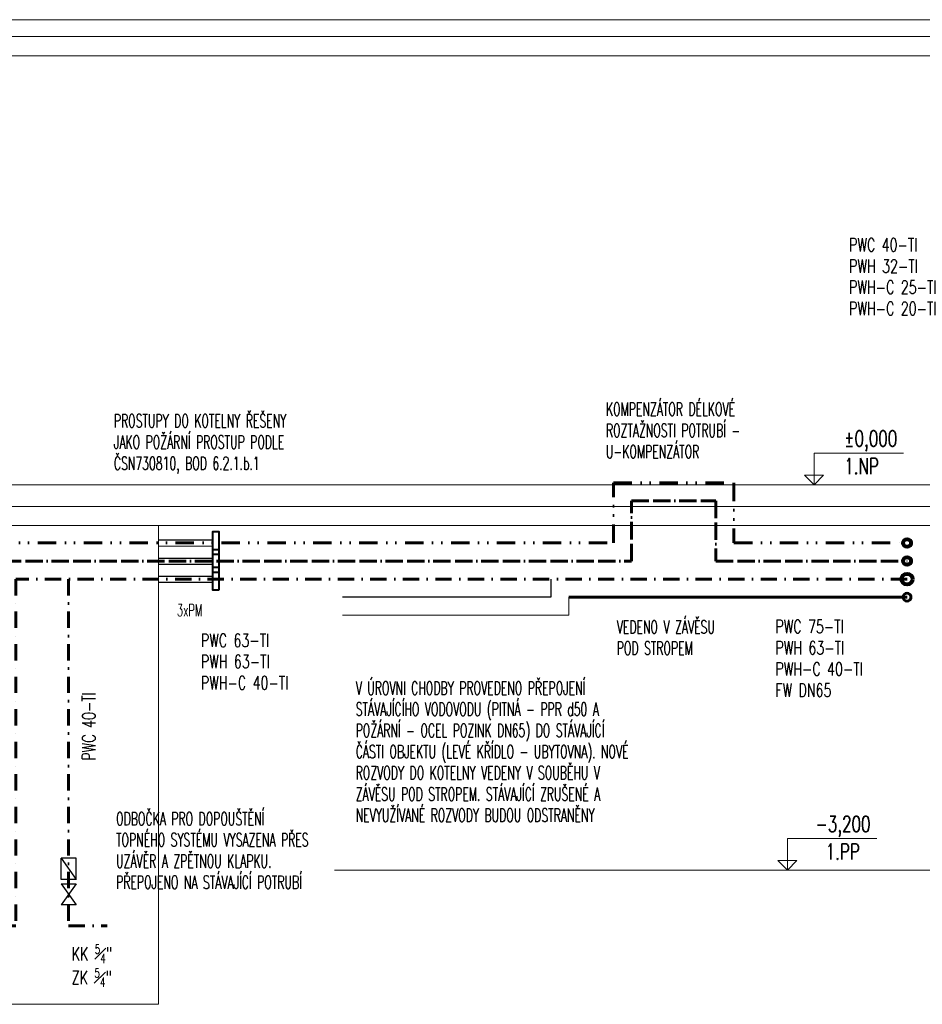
# Model space of a CAD drawing. Header units: millimetres. Extents: x -1254123 to -427507, y -785337 to -378997.
# Tile 13 of 33: x -635761 to -628267, y -406613 to -398439. Entities that reach past the tile are written whole.
import ezdxf
from ezdxf.enums import TextEntityAlignment as Align

# ---------------------------------------------------------------- set-up
doc = ezdxf.new("R2010")
doc.units = ezdxf.units.MM
doc.header["$LTSCALE"] = 300
for name, pattern in [('ACAD_ISO11W100', [33, 12, -3, 12, -3, 0, -3]), ('DASHDOT', [1, 0.5, -0.25, 0, -0.25]), ('DIVIDE', [31.75, 12.7, -6.35, 0, -6.35, 0, -6.35])]:
    doc.linetypes.add(name, pattern=pattern)
doc.layers.get('0').update_dxf_attribs({"lineweight": 9})
doc.layers.add('Voda pitná stávající', color=7, linetype='Voda pitná stávající', true_color=0x3137f2)
for name, color, linetype, lineweight in [('ZTI-PLYN 20kPa', 30, 'Plyn_rozvod', 50), ('ZTI-PV-potrubí', 132, 'Voda bez rozlišení', 60), ('ZTI-PV-stoupačka - potrubí', 132, 'Continuous', 60), ('ZTI-V-CV', 220, 'ACAD_ISO11W100', 60), ('ZTI-V-CV-stoupačka - potrubí', 220, 'Continuous', 80), ('ZTI-V-other', 150, 'Continuous', 30), ('ZTI-V-popis', 151, 'Continuous', 15), ('ZTI-V-SV', 170, 'DASHDOT', 60), ('ZTI-V-SV-stoupačka - potrubí', 170, 'Continuous', 80), ('ZTI-V-TV', 10, 'DIVIDE', 60), ('ZTI-V-TV-stoupačka - potrubí', 10, 'Continuous', 80)]:
    doc.layers.add(name, color=color, linetype=linetype, lineweight=lineweight)
doc.layers.add('ZTI-požár manžety', color=7, linetype='Continuous', lineweight=40, true_color=0xb82e00)
doc.styles.add('RomanS', font='romans.shx', dxfattribs={"width": 0.8})
doc.styles.add('simplex6', font='simplex.shx', dxfattribs={"width": 0.6})
doc.linetypes.add('Plyn_rozvod', pattern='A,35,-15,[127,cadkon.shx,S=5,R=0,X=0,Y=0],-15', length=65)
doc.linetypes.add('Voda bez rozlišení', pattern='A,7,-3,7,-3,[1,site.shx,S=1,R=0,X=0,Y=0],-10', length=30)
doc.linetypes.add('Voda pitná stávající', pattern='A,23,[2,site.shx,S=1,R=0,X=0,Y=0],-7', length=30)

# ---------------------------------------------------------------- blocks, each defined once
blk = doc.blocks.new('ventil')
for p, q in [((62.5, 87.5), (-62.5, 87.5)), ((-62.5, -87.5), (62.5, 87.5)), ((62.5, -87.5), (-62.5, 87.5)), ((-62.5, -87.5), (62.5, -87.5))]:
    blk.add_line(p, q)

msp = doc.modelspace()

# ---------------------------------------------------------------- linework, layer by layer
for p, q in [((-629164.9, -402036.4), (-629164.9, -402298.9)), ((-628423.1, -402036.4), (-629164.9, -402036.4)), ((-629086.2, -402220.1), (-629243.7, -402220.1)), ((-629164.9, -402298.9), (-629243.7, -402220.1)), ((-629086.2, -402220.1), (-629164.9, -402298.9)), ((-629386.6, -405236.4), (-629386.6, -405498.9)), ((-628644.8, -405236.4), (-629386.6, -405236.4)), ((-629307.9, -405420.1), (-629465.4, -405420.1)), ((-629386.6, -405498.9), (-629465.4, -405420.1)), ((-629307.9, -405420.1), (-629386.6, -405498.9))]:
    msp.add_line(p, q)
for points in [[(-648333.6, -398438.9), (-529819.8, -398438.9)], [(-648333.6, -398578.9), (-529819.8, -398578.9)], [(-648333.6, -398738.9), (-529819.8, -398738.9)], [(-648333.6, -402298.9), (-529819.8, -402298.9)], [(-648333.6, -402478.9), (-529819.8, -402478.9)], [(-648333.6, -402638.9), (-529819.8, -402638.9)], [(-634608, -405498.9), (-565230.8, -405498.9)]]:
    msp.add_lwpolyline(points)
at = {"layer": 'Voda pitná stávající', "ltscale": 0.15}
msp.add_lwpolyline([(-631351.6, -403082.7), (-631351.6, -403232.7), (-633082, -403232.7)], dxfattribs=at)
at = {"layer": 'ZTI-PLYN 20kPa', "lineweight": 15, "ltscale": 0.02, "const_width": 1}
msp.add_lwpolyline([(-626417.7, -402782.7), (-626417.7, -405207.3), (-628393.5, -405207.3), (-628393.5, -402782.7)], dxfattribs=at)
at = {"layer": 'ZTI-požár manžety'}
for points in [[(-634107.2, -402877.5), (-634158, -402877.5), (-634158, -402687.9), (-634107.2, -402687.9)], [(-634107.2, -403027.5), (-634158, -403027.5), (-634158, -402837.9), (-634107.2, -402837.9)], [(-634107.2, -403173.7), (-634158, -403173.7), (-634158, -402984.1), (-634107.2, -402984.1)]]:
    msp.add_lwpolyline(points, close=True, dxfattribs=at)
at = {"layer": 'ZTI-PV-potrubí', "ltscale": 0.1}
msp.add_lwpolyline([(-628393.5, -403232.7), (-631201.6, -403232.7)], dxfattribs=at)
at = {"layer": 'ZTI-PV-potrubí', "lineweight": 15, "ltscale": 0.06}
for points in [[(-631201.6, -403232.7), (-631201.6, -403382.7)], [(-631201.6, -403382.7), (-633082, -403382.7)]]:
    msp.add_lwpolyline(points, dxfattribs=at)
at = {"layer": 'ZTI-PV-stoupačka - potrubí', "ltscale": 25}
msp.add_circle((-628393.5, -403232.7), 32.5, dxfattribs=at)
at = {"layer": 'ZTI-V-CV', "ltscale": 0.04}
for points in [[(-630680.5, -402932.7), (-630680.5, -402432.7), (-629980.5, -402432.7), (-629980.5, -402932.7)], [(-629980.5, -402932.7), (-628393.5, -402932.7)]]:
    msp.add_lwpolyline(points, dxfattribs=at)
at = {"layer": 'ZTI-V-CV-stoupačka - potrubí', "ltscale": 25}
msp.add_circle((-628393.5, -402932.7), 32.5, dxfattribs=at)
at = {"layer": 'ZTI-V-other'}
for points in [[(-634608, -402757.7), (-634158, -402758.1)], [(-634608, -402807.7), (-634158, -402808.1)], [(-634608, -402907.7), (-634158, -402908.1)], [(-634608, -402957.7), (-634158, -402958.1)], [(-634608, -403057.7), (-634158, -403058.1)], [(-634608, -403107.7), (-634158, -403108.1)], [(-635291.8, -405575.6), (-635291.8, -405400.6), (-635416.8, -405400.6), (-635291.8, -405575.6), (-635416.8, -405575.6), (-635416.8, -405400.6)]]:
    msp.add_lwpolyline(points, dxfattribs=at)
at = {"layer": 'ZTI-V-SV', "ltscale": 0.9}
msp.add_lwpolyline([(-635354.3, -403082.7), (-635354.3, -405962.1), (-635034.2, -405962.1)], dxfattribs=at)
at = {"layer": 'ZTI-V-SV-stoupačka - potrubí', "ltscale": 25}
msp.add_circle((-628393.5, -403082.7), 45, dxfattribs=at)
at = {"layer": 'ZTI-V-TV', "ltscale": 0.04}
for points in [[(-630830.5, -402782.7), (-630830.5, -402282.7), (-629830.5, -402282.7), (-629830.5, -402782.7)], [(-635991.6, -403216.8), (-635991.6, -402782.7), (-630830.5, -402782.7)], [(-629830.5, -402782.7), (-628393.5, -402782.7)]]:
    msp.add_lwpolyline(points, dxfattribs=at)
at = {"layer": 'ZTI-V-TV-stoupačka - potrubí', "ltscale": 25}
msp.add_circle((-628393.5, -402782.7), 32.5, dxfattribs=at)

# ---------------------------------------------------------------- block references
at = {"layer": 'ZTI-V-other', "xscale": -1, "rotation": 180}
msp.add_blockref('ventil', (-635354.3, -405699.2), dxfattribs=at)

# ---------------------------------------------------------------- texts
at = {"style": 'RomanS', "width": 0.7}
for s, p in [('%%P0,000', (-628475.2, -401981.2)), ('1.NP ', (-628564.5, -402210.6)), ('-3,200', (-628696.8, -405181.2)), ('1.PP', (-628786.2, -405410.6))]:
    msp.add_text(s, height=131.25, rotation=360, dxfattribs=at).set_placement(p, align=Align.RIGHT)
at = {"layer": 'ZTI-V-popis', "char_height": 110, "line_spacing_factor": 0.96, "style": 'simplex6', "bg_fill": 3, "box_fill_scale": 1.1, "bg_fill_color": 256, "bg_fill_transparency": 13394764}
for s, insert, width, attachment_point in [('{\\W0.7;PWC 40-TI\\PPWH 32-TI\\PPWH-C 25-TI\\PPWH-C 20-TI}', (-628875, -400253.1, 0.5), 796.767, 1), ('\\A1;PROSTUPY DO KOTELNY ŘEŠENY JAKO POŽÁRNÍ PROSTUP PODLE ČSN730810, BOD 6.2.1.b.1 ', (-634978.8, -402210.2, 2800.5), 1679.386, 7), ('KOMPENZÁTOR DÉLKOVÉ ROZTAŽNOSTI POTRUBÍ - U-KOMPENZÁTOR', (-630893.6, -402079.9), 1207.957, 7), ('{\\W0.7;PWC 63-TI\\PPWH 63-TI\\PPWH-C 40-TI}', (-634256.5, -403536.3), 796.767, 1)]:
    msp.add_mtext(s, dxfattribs=dict(at, insert=insert, width=width, attachment_point=attachment_point))

# ---------------------------------------------------------------- next in the draw order: texts
at = {"layer": 'ZTI-V-popis', "char_height": 110, "attachment_point": 1, "line_spacing_factor": 0.96, "style": 'simplex6', "bg_fill": 3, "box_fill_scale": 1.1, "bg_fill_color": 256, "bg_fill_transparency": 13394764}
for s, insert, width in [('V ÚROVNI CHODBY PROVEDENO PŘEPOJENÍ STÁVAJÍCÍHO VODOVODU (PITNÁ - PPR d50 A POŽÁRNÍ - OCEL POZINK DN65) DO STÁVAJÍCÍ ČÁSTI OBJEKTU (LEVÉ KŘÍDLO - UBYTOVNA). NOVÉ ROZVODY DO KOTELNY VEDENY V SOUBĚHU V ZÁVĚSU POD STROPEM. STÁVAJÍCÍ ZRUŠENÉ A NEVYUŽÍVANÉ ROZVODY BUDOU ODSTRANĚNY ', (-632971.4, -403932.2), 2534.243), ('ODBOČKA PRO DOPOUŠTĚNÍ TOPNÉHO SYSTÉMU VYSAZENA PŘES UZÁVĚR A ZPĚTNOU KLAPKU. \\PPŘEPOJENO NA STÁVAJÍCÍ POTRUBÍ', (-634960.5, -405016.7), 1801.957)]:
    msp.add_mtext(s, dxfattribs=dict(at, insert=insert, width=width))

# ---------------------------------------------------------------- next in the draw order: linework, layer by layer
msp.add_lwpolyline([(-648333.6, -406612.6), (-634608, -406612.6), (-634608, -402638.9)])
at = {"layer": 'ZTI-V-CV', "ltscale": 0.04}
msp.add_lwpolyline([(-636360.8, -404444.3), (-635891.6, -404444.3), (-635891.6, -402932.7), (-630680.5, -402932.7)], dxfattribs=at)
at = {"layer": 'ZTI-V-SV', "ltscale": 0.9}
msp.add_lwpolyline([(-628393.5, -403082.7), (-635791.6, -403082.7), (-635791.6, -405962.1), (-636628.4, -405962.1)], dxfattribs=at)

# ---------------------------------------------------------------- next in the draw order: texts
at = {"layer": 'ZTI-požár manžety', "insert": (-634455.1, -403291.2), "char_height": 100, "width": 106.714, "attachment_point": 1, "line_spacing_factor": 0.96, "style": 'simplex6', "bg_fill": 3, "box_fill_scale": 1.1, "bg_fill_color": 256, "bg_fill_transparency": 13394764}
msp.add_mtext('3xPM', dxfattribs=at)
at = {"layer": 'ZTI-V-popis', "char_height": 110, "attachment_point": 1, "line_spacing_factor": 0.96, "style": 'simplex6', "bg_fill": 3, "box_fill_scale": 1.1, "bg_fill_color": 256, "bg_fill_transparency": 13394764}
for s, insert, width in [('VEDENO V ZÁVĚSU POD STROPEM', (-630803.9, -403425.4), 931.386), ('{\\W0.7;PWC 75-TI\\PPWH 63-TI\\PPWH-C 40-TI\\PFW DN65}', (-629486.6, -403422), 796.767), ('\\A1;{\\W0.7;KK \\H0.7x;\\S5#4;\\H1.42857x;" ZK \\H0.7x;\\S5#4;\\H1.42857x;"}', (-635329.3, -406116, 0.5), 369.6)]:
    msp.add_mtext(s, dxfattribs=dict(at, insert=insert, width=width))
at = {"layer": 'ZTI-V-popis', "insert": (-635241.2, -404588.9, 0.5), "char_height": 110, "width": 620.767, "attachment_point": 1, "rotation": 90, "line_spacing_factor": 0.96, "style": 'simplex6', "bg_fill": 3, "box_fill_scale": 1.1, "bg_fill_color": 256, "bg_fill_transparency": 13394764}
msp.add_mtext('{\\W0.7;PWC 40-TI}', dxfattribs=at)

doc.saveas('drawing.dxf')
